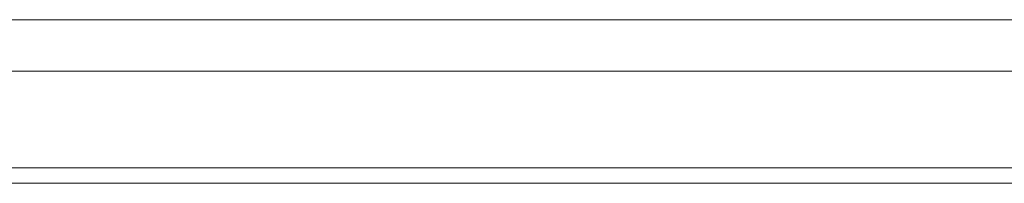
# Model space of a CAD drawing. Header units: millimetres. Extents: x 3925 to 5043, y -86 to 778.
# Tile 80 of 256: x 4303.526 to 4308.274, y -1.736 to -0.949. Entities that reach past the tile are written whole.
import ezdxf

# ---------------------------------------------------------------- set-up
doc = ezdxf.new("R2010")
doc.units = ezdxf.units.MM
doc.header["$LTSCALE"] = 46.255
for name, color, linetype in [('H30K-IO-LABEDXF_CONTINUOUS_LINE', 7, 'CONTINUOUS'), ('H30K-REAR-CODXF_CONTINUOUS_LINE', 7, 'CONTINUOUS'), ('LABEL-IO-H30DXF_CONTINUOUS_LINE', 7, 'CONTINUOUS')]:
    doc.layers.add(name, color=color, linetype=linetype)

msp = doc.modelspace()

# ---------------------------------------------------------------- linework, layer by layer
at = {"layer": 'H30K-IO-LABEDXF_CONTINUOUS_LINE', "color": 7, "linetype": 'Continuous', "lineweight": 0}
msp.add_line((4370.3388, -1.7364), (4263.4288, -1.7364), dxfattribs=at)
at = {"layer": 'H30K-REAR-CODXF_CONTINUOUS_LINE', "color": 7, "linetype": 'Continuous', "lineweight": 0}
for p, q in [((4263.4288, -0.9491), (4370.3388, -0.9491)), ((4263.4288, -1.1972), (4370.3388, -1.1972)), ((4370.3388, -1.6614), (4263.4288, -1.6614))]:
    msp.add_line(p, q, dxfattribs=at)
at = {"layer": 'LABEL-IO-H30DXF_CONTINUOUS_LINE', "color": 7, "linetype": 'Continuous', "lineweight": 0}
msp.add_line((4370.3388, -1.7364), (4263.4288, -1.7364), dxfattribs=at)

doc.saveas('drawing.dxf')
